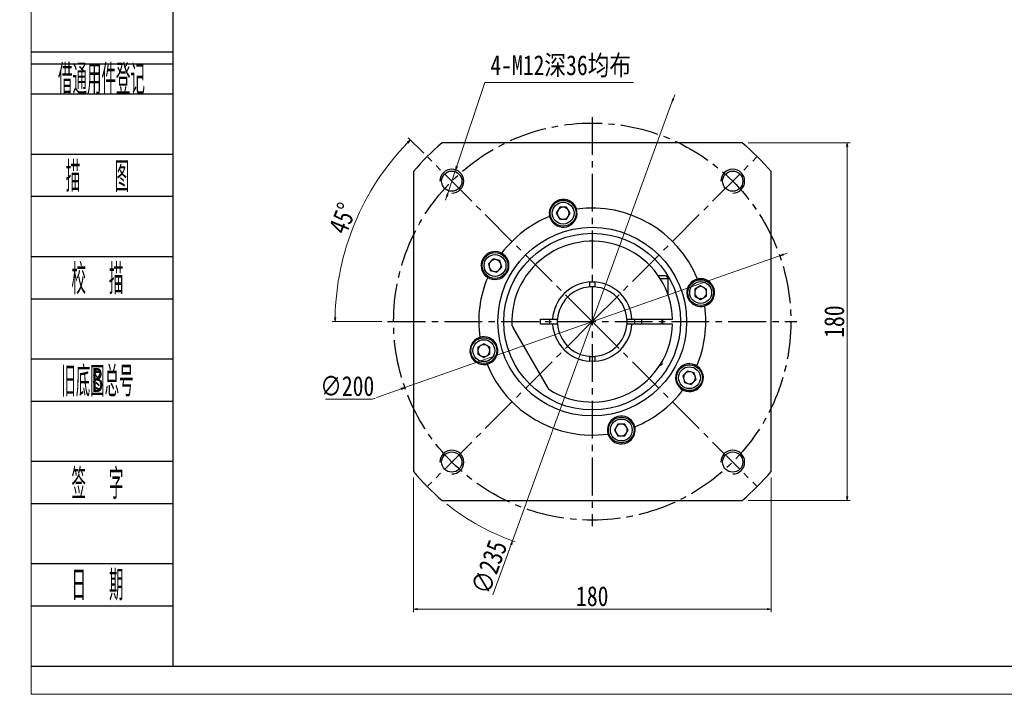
# Model space of a CAD drawing. Header units: millimetres. Extents: x 296 to 1501, y 157 to 1004.
# Tile 1 of 8: x 296 to 791, y 157 to 497. Entities that reach past the tile are written whole.
import ezdxf
from ezdxf.enums import TextEntityAlignment as Align

# ---------------------------------------------------------------- set-up
doc = ezdxf.new("R2010")
doc.units = ezdxf.units.MM
doc.set_wipeout_variables(frame=1)
doc.linetypes.add('CENTER2', pattern=[28.575, 19.05, -3.175, 3.175, -3.175])
for name, color, linetype in [('1轮廓实线层', 7, 'Continuous'), ('2细线层', 4, 'Continuous'), ('3中心线层', 1, 'CENTER2'), ('6文字层', 3, 'Continuous')]:
    doc.layers.add(name, color=color, linetype=linetype)
doc.layers.add('图框_外框线', color=7, linetype='Continuous', lineweight=18)
doc.layers.add('尺寸线层', color=3, linetype='Continuous', lineweight=18)
doc.styles.add('PC_TEXTSTYLE', font='ISOCP.SHX', dxfattribs={"width": 0.707, "bigfont": 'GBCBIG.SHX'})
doc.styles.get("Standard").update_dxf_attribs({"font": 'SimSun.ttf'})
doc.styles.add('宋体', font='SimSun.ttf', dxfattribs={"width": 0.8})
doc.dimstyles.new('A水平标注', dxfattribs={"dimtxt": 3.5, "dimasz": 2, "dimexe": 1.5, "dimexo": 3, "dimgap": 1.1, "dimtad": 1, "dimtoh": 1, "dimdec": 1, "dimdsep": 46, "dimtxsty": '宋体', "dimblk": 'OPEN', "dimcen": 3, "dimclrd": 3, "dimclre": 3, "dimclrt": 6, "dimadec": 0, "dimazin": 0, "dimtm": 1e-09, "dimtfac": 1, "dimtdec": 1, "dimtix": 1, "dimtmove": 0, "dimatfit": 3, "dimldrblk": 'OPEN', "dimfxl": 0, "dimlwd": 13, "dimlwe": 13, "dimarcsym": 0})
doc.dimstyles.new('A水平标注$0', dxfattribs={"dimtxt": 3.5, "dimasz": 2, "dimexe": 1.5, "dimexo": 3, "dimgap": 1.1, "dimtad": 1, "dimtoh": 1, "dimdec": 4, "dimdsep": 46, "dimtxsty": '宋体', "dimblk": 'OPEN', "dimcen": 3, "dimclrd": 3, "dimclre": 3, "dimclrt": 6, "dimadec": 0, "dimazin": 0, "dimtm": 1e-09, "dimtfac": 1, "dimtdec": 4, "dimtix": 1, "dimtmove": 0, "dimatfit": 3, "dimldrblk": 'OPEN', "dimfxl": 0, "dimlwd": 13, "dimlwe": 13, "dimarcsym": 0})

# ---------------------------------------------------------------- blocks, each defined once
blk = doc.blocks.new('_Open')
at = {"color": 0, "linetype": 'ByBlock', "lineweight": -2}
for p, q in [((-1, 0.17), (0, 0)), ((-1, -0.17), (0, 0)), ((0, 0), (-1, 0))]:
    blk.add_line(p, q, dxfattribs=at)
blk = doc.blocks.new('*D46')
at = {"layer": 'Defpoints', "color": 0, "transparency": 16777216}
for p in [(515.13, 421.17), (511.33, 409.79)]:
    blk.add_point(p, dxfattribs=at)
at = {"layer": '尺寸线层', "color": 3, "lineweight": 13, "transparency": 16777216}
for p, q in [((529.86, 465.25), (515.77, 423.07)), ((604.75, 465.25), (529.86, 465.25)), ((511.33, 409.79), (515.13, 421.17)), ((510.7, 407.89), (510.06, 405.99))]:
    blk.add_line(p, q, dxfattribs=at)
at = {"layer": '尺寸线层', "color": 3, "lineweight": 13, "transparency": 16777216, "xscale": 2, "yscale": 2, "zscale": 2}
for p, rotation in [((515.13, 421.17), 251.5231368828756), ((511.33, 409.79), 71.52313688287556)]:
    blk.add_blockref('_Open', p, dxfattribs=dict(at, rotation=rotation))
at = {"layer": '尺寸线层', "color": 6, "transparency": 16777216, "insert": (568.06, 473.34), "char_height": 10, "attachment_point": 5, "style": '宋体', "bg_fill": 3, "box_fill_scale": 1.1, "bg_fill_color": 256, "bg_fill_true_color": 13158600, "bg_fill_transparency": 0}
blk.add_mtext('4-M12深36均布', dxfattribs=at)
blk = doc.blocks.new('*D47')
at = {"layer": 'Defpoints', "color": 0, "transparency": 16777216}
for p in [(624.08, 455.2), (543.8, 234.34)]:
    blk.add_point(p, dxfattribs=at)
at = {"layer": '尺寸线层', "color": 3, "lineweight": 13, "transparency": 16777216}
for p, q in [((624.77, 457.08), (625.45, 458.96)), ((624.08, 455.2), (543.8, 234.34)), ((533.96, 207.26), (543.12, 232.46))]:
    blk.add_line(p, q, dxfattribs=at)
at = {"layer": '尺寸线层', "color": 3, "lineweight": 13, "transparency": 16777216, "xscale": 2, "yscale": 2, "zscale": 2, "rotation": 250.0233156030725}
blk.add_blockref('_Open', (624.08, 455.2), dxfattribs=at)
at = {"layer": '尺寸线层', "color": 6, "transparency": 16777216, "insert": (532.09, 221.14), "char_height": 10, "attachment_point": 5, "rotation": 70.0233, "style": '宋体', "bg_fill": 3, "box_fill_scale": 1.1, "bg_fill_color": 256, "bg_fill_true_color": 13158600, "bg_fill_transparency": 0}
blk.add_mtext('∅235', dxfattribs=at)
at = {"layer": '尺寸线层', "color": 3, "lineweight": 13, "transparency": 16777216}
blk.add_arc((583.94, 344.77), 117.5, 231.4551, 250.7548, dxfattribs=at)
at = {"layer": '尺寸线层', "color": 3, "lineweight": 13, "transparency": 16777216, "xscale": 2, "yscale": 2, "zscale": 2, "rotation": 70.02331560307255}
blk.add_blockref('_Open', (543.8, 234.34), dxfattribs=at)
blk = doc.blocks.new('*D48')
at = {"layer": 'Defpoints', "color": 0, "transparency": 16777216}
for p in [(493.94, 269.23), (673.94, 269.23), (673.94, 199.96)]:
    blk.add_point(p, dxfattribs=at)
at = {"layer": '尺寸线层', "color": 3, "lineweight": 13, "transparency": 16777216}
for p, q in [((493.94, 266.23), (493.94, 198.46)), ((673.94, 266.23), (673.94, 198.46)), ((495.94, 199.96), (671.94, 199.96))]:
    blk.add_line(p, q, dxfattribs=at)
at = {"layer": '尺寸线层', "color": 3, "lineweight": 13, "transparency": 16777216, "xscale": 2, "yscale": 2, "zscale": 2, "rotation": 180}
blk.add_blockref('_Open', (493.94, 199.96), dxfattribs=at)
at = {"layer": '尺寸线层', "color": 3, "lineweight": 13, "transparency": 16777216, "xscale": 2, "yscale": 2, "zscale": 2}
blk.add_blockref('_Open', (673.94, 199.96), dxfattribs=at)
at = {"layer": '尺寸线层', "color": 6, "transparency": 16777216, "insert": (583.94, 206.46), "char_height": 10, "attachment_point": 5, "style": '宋体', "bg_fill": 3, "box_fill_scale": 1.1, "bg_fill_color": 256, "bg_fill_true_color": 13158600, "bg_fill_transparency": 0}
blk.add_mtext('180', dxfattribs=at)
blk = doc.blocks.new('*D49')
at = {"layer": 'Defpoints', "color": 0, "transparency": 16777216}
for p in [(501.21, 427.5), (471.84, 409.49), (480.94, 344.77), (583.94, 344.77), (686.94, 344.77)]:
    blk.add_point(p, dxfattribs=at)
at = {"layer": '尺寸线层', "color": 3, "lineweight": 13, "transparency": 16777216}
for p, q in [((499.09, 429.62), (491.35, 437.36)), ((477.94, 344.77), (453, 344.77))]:
    blk.add_line(p, q, dxfattribs=at)
blk.add_arc((583.94, 344.77), 129.44, 135.8853, 179.1147, dxfattribs=at)
at = {"layer": '尺寸线层', "color": 3, "lineweight": 13, "transparency": 16777216, "xscale": 2, "yscale": 2, "zscale": 2}
for p, rotation in [((492.41, 436.3), 45.4426371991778), ((454.5, 344.77), 269.5573628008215)]:
    blk.add_blockref('_Open', p, dxfattribs=dict(at, rotation=rotation))
at = {"layer": '尺寸线层', "color": 6, "transparency": 16777216, "insert": (458.35, 396.79), "char_height": 10, "attachment_point": 5, "rotation": 67.5, "style": '宋体', "bg_fill": 3, "box_fill_scale": 1.1, "bg_fill_color": 256, "bg_fill_true_color": 13158600, "bg_fill_transparency": 0}
blk.add_mtext('45°', dxfattribs=at)
blk = doc.blocks.new('*D50')
at = {"layer": 'Defpoints', "color": 0, "transparency": 16777216}
for p in [(678.27, 377.95), (489.61, 311.58)]:
    blk.add_point(p, dxfattribs=at)
at = {"layer": '尺寸线层', "color": 3, "lineweight": 13, "transparency": 16777216}
for p, q in [((678.27, 377.95), (489.61, 311.58)), ((680.16, 378.62), (682.05, 379.28)), ((473.07, 305.76), (487.72, 310.92)), ((449.62, 305.76), (473.07, 305.76))]:
    blk.add_line(p, q, dxfattribs=at)
at = {"layer": '尺寸线层', "color": 3, "lineweight": 13, "transparency": 16777216, "xscale": 2, "yscale": 2, "zscale": 2}
for p, rotation in [((678.27, 377.95), 199.3808903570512), ((489.61, 311.58), 19.38089035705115)]:
    blk.add_blockref('_Open', p, dxfattribs=dict(at, rotation=rotation))
at = {"layer": '尺寸线层', "color": 6, "transparency": 16777216, "insert": (460.6, 312.26), "char_height": 10, "attachment_point": 5, "style": '宋体', "bg_fill": 3, "box_fill_scale": 1.1, "bg_fill_color": 256, "bg_fill_true_color": 13158600, "bg_fill_transparency": 0}
blk.add_mtext('∅200', dxfattribs=at)
blk = doc.blocks.new('*D51')
at = {"layer": 'Defpoints', "color": 0, "transparency": 16777216}
for p in [(659.48, 434.77), (712.31, 434.77), (659.48, 254.77)]:
    blk.add_point(p, dxfattribs=at)
at = {"layer": '尺寸线层', "color": 3, "lineweight": 13, "transparency": 16777216}
for p, q in [((662.48, 434.77), (713.81, 434.77)), ((712.31, 256.77), (712.31, 432.77)), ((662.48, 254.77), (713.81, 254.77))]:
    blk.add_line(p, q, dxfattribs=at)
at = {"layer": '尺寸线层', "color": 3, "lineweight": 13, "transparency": 16777216, "xscale": 2, "yscale": 2, "zscale": 2}
for p, rotation in [((712.31, 434.77), 90), ((712.31, 254.77), 270)]:
    blk.add_blockref('_Open', p, dxfattribs=dict(at, rotation=rotation))
at = {"layer": '尺寸线层', "color": 6, "transparency": 16777216, "insert": (705.81, 344.77), "char_height": 10, "attachment_point": 5, "rotation": 90, "style": '宋体', "bg_fill": 3, "box_fill_scale": 1.1, "bg_fill_color": 256, "bg_fill_true_color": 13158600, "bg_fill_transparency": 0}
blk.add_mtext('180', dxfattribs=at)

msp = doc.modelspace()

# ---------------------------------------------------------------- linework, layer by layer
at = {"layer": '1轮廓实线层'}
for p, q in [((659.48113, 434.76705), (508.40169, 434.76705)), ((493.94141, 420.30677), (493.94141, 269.22732)), ((673.94141, 269.22732), (673.94141, 420.30677)), ((567.58608, 402.34185), (565.85403, 399.34185)), ((571.05018, 402.34185), (567.58608, 402.34185)), ((572.78224, 399.34185), (571.05018, 402.34185)), ((565.85403, 399.34185), (567.58608, 396.34185)), ((571.05018, 396.34185), (572.78224, 399.34185)), ((567.58608, 396.34185), (571.05018, 396.34185)), ((534.1144, 376.36311), (531.66491, 373.91362)), ((531.66491, 373.91362), (532.56148, 370.56755)), ((537.46046, 375.46653), (534.1144, 376.36311)), ((535.90755, 369.67098), (538.35704, 372.12047)), ((538.35704, 372.12047), (537.46046, 375.46653)), ((532.56148, 370.56755), (535.90755, 369.67098)), ((620.69141, 367.76704), (617.27683, 367.76704)), ((582.69141, 362.80113), (582.69141, 364.22694)), ((585.19141, 364.22694), (585.19141, 362.80113)), ((618.10554, 366.51704), (621.94141, 366.51704)), ((638.51622, 362.85442), (635.51622, 361.12237)), ((641.51622, 361.12237), (638.51622, 362.85442)), ((635.51622, 361.12237), (635.51622, 357.65827)), ((635.51622, 357.65827), (638.51622, 355.92622)), ((638.51622, 355.92622), (641.51622, 357.65827)), ((641.51622, 357.65827), (641.51622, 361.12237)), ((557.94141, 343.51704), (557.94141, 346.01704)), ((557.94141, 346.01704), (562.97865, 346.01704)), ((562.97865, 343.51704), (557.94141, 343.51704)), ((564.48152, 346.01704), (565.90733, 346.01704)), ((565.90733, 343.51704), (564.48152, 343.51704)), ((601.97549, 346.01704), (603.4013, 346.01704)), ((603.4013, 343.51704), (601.97549, 343.51704)), ((604.90418, 346.01704), (623.92187, 346.01704)), ((623.92187, 343.51704), (604.90418, 343.51704)), ((544.0467, 341.86671), (561.48229, 311.66737)), ((529.3666, 333.60787), (526.3666, 331.87582)), ((532.3666, 331.87582), (529.3666, 333.60787)), ((526.3666, 331.87582), (526.3666, 328.41172)), ((526.3666, 328.41172), (529.3666, 326.67967)), ((529.3666, 326.67967), (532.3666, 328.41172)), ((532.3666, 328.41172), (532.3666, 331.87582)), ((582.69141, 325.30715), (582.69141, 326.73296)), ((585.19141, 326.73296), (585.19141, 325.30715)), ((617.94509, 322.76704), (618.54141, 322.76704)), ((618.94141, 323.16704), (618.20057, 323.16704)), ((631.97527, 319.86311), (629.52578, 317.41362)), ((629.52578, 317.41362), (630.42236, 314.06755)), ((635.32134, 318.96653), (631.97527, 319.86311)), ((636.21791, 315.62047), (635.32134, 318.96653)), ((630.42236, 314.06755), (633.76842, 313.17098)), ((633.76842, 313.17098), (636.21791, 315.62047)), ((596.83264, 293.19224), (595.10058, 290.19223)), ((600.29674, 293.19224), (596.83264, 293.19224)), ((602.02879, 290.19223), (600.29674, 293.19224)), ((595.10058, 290.19223), (596.83264, 287.19223)), ((600.29674, 287.19223), (602.02879, 290.19223)), ((596.83264, 287.19223), (600.29674, 287.19223)), ((508.40169, 254.76704), (659.48113, 254.76704))]:
    msp.add_line(p, q, dxfattribs=at)
at = {"layer": '1轮廓实线层', "flags": 128}
for points in [[(582.69141, 364.72794), (583.94141, 364.76704), (585.19141, 364.72794)], [(619.4194, 343.51704), (619.44141, 344.76704), (619.4194, 346.01704)], [(585.19141, 324.80614), (583.94141, 324.76704), (582.69141, 324.80614)]]:
    msp.add_lwpolyline(points, dxfattribs=at)
at = {"layer": '1轮廓实线层'}
for centre, radius in [((513.23073, 415.47772), 5.1), ((654.65209, 415.47772), 5.1), ((569.31813, 399.34185), 6.5), ((569.31813, 399.34185), 5.5), ((583.94141, 344.76704), 47.5), ((583.94141, 344.76704), 44.5), ((535.01098, 373.01704), 6.5), ((535.01098, 373.01704), 5.5), ((638.51622, 359.39032), 6.5), ((638.51622, 359.39032), 5.5), ((529.3666, 330.14377), 6.5), ((529.3666, 330.14377), 5.5), ((632.87185, 316.51704), 6.5), ((632.87185, 316.51704), 5.5), ((598.56469, 290.19223), 6.5), ((598.56469, 290.19223), 5.5), ((513.23073, 274.05637), 5.1), ((654.65209, 274.05637), 5.1)]:
    msp.add_circle(centre, radius, dxfattribs=at)
for centre, radius, start, end in [((583.94141, 344.76704), 117.5, 130.0077539, 139.9922461), ((583.94141, 344.76704), 117.5, 40.0077539, 49.9922461), ((569.31813, 399.34185), 7, 20.9701744, 189.0298256), ((569.31813, 399.34185), 3, 90, 150), ((569.31813, 399.34185), 3, 30, 90), ((583.94141, 344.76704), 57.15, 22.0320262, 97.9679738), ((583.94141, 344.76704), 57.15, 112.0320262, 142.9679738), ((569.31813, 399.34185), 7, 193.198073, 202.6464204), ((569.31813, 399.34185), 7, 202.6464204, 7.3535796), ((569.31813, 399.34185), 3, 150, 210), ((569.31813, 399.34185), 3, 210, 270), ((569.31813, 399.34185), 3, 270, 330), ((569.31813, 399.34185), 3, 330, 30), ((569.31813, 399.34185), 7, 7.3535796, 16.801927), ((583.94141, 344.76704), 40.5, 1.7686691, 182.7339555), ((535.01098, 373.01704), 7, 65.9701744, 234.0298256), ((535.01098, 373.01704), 7, 247.6464204, 52.3535796), ((535.01098, 373.01704), 7, 52.3535796, 61.801927), ((535.01098, 373.01704), 3, 135, 195), ((535.01098, 373.01704), 3, 195, 255), ((535.01098, 373.01704), 3, 75, 135), ((535.01098, 373.01704), 3, 15, 75), ((535.01098, 373.01704), 3, 315, 15), ((583.94141, 344.76704), 57.15, 157.0320262, 187.9679738), ((535.01098, 373.01704), 7, 238.198073, 247.6464204), ((535.01098, 373.01704), 3, 255, 315), ((620.69141, 366.51704), 1.25, 0, 90), ((583.94141, 344.76704), 20, 93.5833217, 176.4166783), ((583.94141, 344.76704), 17.5, 94.0960438, 175.9039562), ((583.94141, 344.76704), 17.6, 85.9272686, 94.0727314), ((583.94141, 344.76704), 20, 3.5833217, 86.4166783), ((583.94141, 344.76704), 17.5, 4.0960438, 85.9039562), ((638.51622, 359.39032), 7, 112.6464204, 277.3535796), ((638.51622, 359.39032), 3, 120, 180), ((638.51622, 359.39032), 7, 103.198073, 112.6464204), ((638.51622, 359.39032), 3, 60, 120), ((638.51622, 359.39032), 7, 290.9701744, 99.0298256), ((638.51622, 359.39032), 3, 0, 60), ((638.51622, 359.39032), 3, 180, 240), ((638.51622, 359.39032), 3, 300, 0), ((583.94141, 344.76704), 57.15, 337.0320262, 7.9679738), ((638.51622, 359.39032), 3, 240, 300), ((638.51622, 359.39032), 7, 277.3535796, 286.801927), ((583.94141, 344.76704), 40.5, 237.2660445, 358.2313309), ((583.94141, 344.76704), 21.5, 176.6669705, 183.3330295), ((583.94141, 344.76704), 20, 183.5833217, 266.4166783), ((583.94141, 344.76704), 17.6, 175.9272686, 184.0727314), ((583.94141, 344.76704), 17.5, 184.0960438, 265.9039562), ((583.94141, 344.76704), 17.5, 274.0960438, 355.9039562), ((583.94141, 344.76704), 20, 273.5833217, 356.4166783), ((583.94141, 344.76704), 17.6, 355.9272686, 4.0727314), ((583.94141, 344.76704), 21.5, 356.6669705, 3.3330295), ((529.3666, 330.14377), 7, 97.3535796, 106.801927), ((529.3666, 330.14377), 7, 292.6464204, 97.3535796), ((529.3666, 330.14377), 7, 110.9701744, 279.0298256), ((529.3666, 330.14377), 3, 120, 180), ((529.3666, 330.14377), 3, 60, 120), ((529.3666, 330.14377), 3, 0, 60), ((529.3666, 330.14377), 3, 180, 240), ((529.3666, 330.14377), 3, 240, 300), ((529.3666, 330.14377), 3, 300, 0), ((583.94141, 344.76704), 17.6, 265.9272686, 274.0727314), ((529.3666, 330.14377), 7, 283.198073, 292.6464204), ((583.94141, 344.76704), 57.15, 202.0320262, 277.9679738), ((632.87185, 316.51704), 7, 67.6464204, 232.3535796), ((632.87185, 316.51704), 7, 58.198073, 67.6464204), ((632.87185, 316.51704), 3, 135, 195), ((632.87185, 316.51704), 7, 245.9701744, 54.0298256), ((632.87185, 316.51704), 3, 75, 135), ((632.87185, 316.51704), 3, 15, 75), ((632.87185, 316.51704), 3, 315, 15), ((632.87185, 316.51704), 3, 195, 255), ((632.87185, 316.51704), 3, 255, 315), ((583.94141, 344.76704), 57.15, 292.0320262, 322.9679738), ((632.87185, 316.51704), 7, 232.3535796, 241.801927), ((598.56469, 290.19223), 7, 22.6464204, 187.3535796), ((598.56469, 290.19223), 3, 90, 150), ((598.56469, 290.19223), 3, 30, 90), ((598.56469, 290.19223), 7, 13.198073, 22.6464204), ((598.56469, 290.19223), 7, 187.3535796, 196.801927), ((598.56469, 290.19223), 7, 200.9701744, 9.0298256), ((598.56469, 290.19223), 3, 150, 210), ((598.56469, 290.19223), 3, 210, 270), ((598.56469, 290.19223), 3, 270, 330), ((598.56469, 290.19223), 3, 330, 30), ((583.94141, 344.76704), 117.5, 220.0077539, 229.9922461), ((583.94141, 344.76704), 117.5, 310.0077539, 319.9922461)]:
    msp.add_arc(centre, radius, start, end, dxfattribs=at)
for points in [[(575.8545, 401.84703), (576.0193, 401.3653)], [(562.50303, 397.74363), (562.40489, 398.24321)], [(537.86146, 379.41038), (538.31862, 379.18628)], [(531.32208, 367.06792), (530.89943, 367.35178)], [(582.69141, 364.22694), (582.69141, 364.72794)], [(582.69141, 362.22234), (582.69141, 362.80113)], [(585.19141, 364.72794), (585.19141, 364.22694)], [(585.19141, 362.80113), (585.19141, 362.22234)], [(621.94141, 366.51704), (621.94141, 358.77597)], [(636.91799, 366.20543), (637.41758, 366.30357)], [(641.02139, 352.85395), (640.53967, 352.68915)], [(543.48751, 342.83526), (544.0467, 341.86671)], [(562.97865, 346.01704), (563.98051, 346.01704)], [(563.98051, 343.51704), (562.97865, 343.51704)], [(563.98051, 346.01704), (564.48152, 346.01704)], [(564.48152, 343.51704), (563.98051, 343.51704)], [(565.90733, 346.01704), (566.48611, 346.01704)], [(566.48611, 343.51704), (565.90733, 343.51704)], [(601.39671, 346.01704), (601.97549, 346.01704)], [(601.97549, 343.51704), (601.39671, 343.51704)], [(603.4013, 346.01704), (603.90231, 346.01704)], [(603.90231, 343.51704), (603.4013, 343.51704)], [(603.90231, 346.01704), (604.90418, 346.01704)], [(604.90418, 343.51704), (603.90231, 343.51704)], [(608.94141, 343.51704), (608.94141, 346.01704)], [(618.94141, 346.01704), (618.94141, 343.51704)], [(623.92187, 346.01704), (624.42212, 346.01704)], [(624.42212, 343.51704), (623.92187, 343.51704)], [(526.86143, 336.68014), (527.34315, 336.84494)], [(582.69141, 326.73296), (582.69141, 327.31174)], [(585.19141, 327.31174), (585.19141, 326.73296)], [(530.96483, 323.32866), (530.46524, 323.23052)], [(582.69141, 324.80614), (582.69141, 325.30715)], [(585.19141, 325.30715), (585.19141, 324.80614)], [(618.94141, 323.16704), (618.54141, 322.76704)], [(618.94141, 324.38936), (618.94141, 323.16704)], [(636.56074, 322.46617), (636.98339, 322.1823)], [(561.48229, 311.66737), (562.04148, 310.69883)], [(630.02136, 310.12371), (629.5642, 310.34781)], [(592.02832, 287.68706), (591.86352, 288.16879)], [(605.37979, 291.79046), (605.47793, 291.29087)]]:
    msp.add_open_spline(points, degree=1, dxfattribs=at)
at = {"layer": '2细线层'}
for p, q in [((301.76353, 480.65047), (372.75531, 480.65047)), ((301.76353, 474.5858), (372.75531, 474.5858)), ((301.76353, 459.42414), (372.75531, 459.42414)), ((301.76353, 429.10081), (372.75531, 429.10081)), ((301.76353, 407.87448), (372.75531, 407.87448)), ((301.76353, 377.55115), (372.75531, 377.55115)), ((301.76353, 356.32482), (372.75531, 356.32482)), ((301.76353, 326.00149), (372.75531, 326.00149)), ((301.76353, 304.77516), (372.75531, 304.77516)), ((301.76353, 274.45184), (372.75531, 274.45184)), ((301.76353, 253.22551), (372.75531, 253.22551)), ((301.76353, 222.90218), (372.75531, 222.90218)), ((301.76353, 201.67585), (372.75531, 201.67585)), ((301.76353, 171.35252), (372.75531, 171.35252))]:
    msp.add_line(p, q, dxfattribs=at)
for centre in [(654.65209, 415.47772), (654.65209, 274.05637)]:
    msp.add_arc(centre, 6, 270, 180, dxfattribs=at)
at = {"layer": '3中心线层'}
for p, q in [((583.94141, 447.76704), (583.94141, 241.76704)), ((583.94141, 344.76704), (501.20992, 427.49854)), ((583.94141, 344.76704), (666.6729, 427.49854)), ((480.94141, 344.76704), (686.94141, 344.76704)), ((583.94141, 344.76704), (501.20992, 262.03555)), ((583.94141, 344.76704), (666.6729, 262.03555))]:
    msp.add_line(p, q, dxfattribs=at)
msp.add_circle((583.94141, 344.76704), 100, dxfattribs=at)
at = {"layer": '图框_外框线', "color": 3}
msp.add_lwpolyline([(301.4766, 157.09678), (1498.95889, 157.09678), (1498.95889, 1003.88782), (301.4766, 1003.88782)], close=True, dxfattribs=at)
at = {"layer": '图框_外框线', "color": 3, "lineweight": 25}
msp.add_lwpolyline([(372.75531, 171.35252), (1484.70315, 171.35252), (1484.70315, 989.63208), (372.75531, 989.63208)], close=True, dxfattribs=at)

# ---------------------------------------------------------------- texts
at = {"layer": '6文字层', "color": 3, "style": 'PC_TEXTSTYLE'}
for s, width, p in [('借通用件登记', 0.667, (336.87445, 467.40701)), ('描   图', 0.6667, (334.85115, 418.48765)), ('校  描', 0.667, (334.85115, 366.93799)), ('旧底图总号', 0.667, (334.85115, 315.38833)), ('签  字', 0.667, (334.85115, 263.83867)), ('日  期', 0.667, (334.87006, 212.59166))]:
    msp.add_text(s, height=15.161664, dxfattribs=dict(at, width=width)).set_placement(p, align=Align.MIDDLE)
at = {"layer": '6文字层', "width": 0.707}
msp.add_text('B', height=12.12933, dxfattribs=at).set_placement((334.85115, 315.38833), align=Align.MIDDLE)

# ---------------------------------------------------------------- next in the draw order: dimensions: what is measured, and where the dimension line sits
at = {"layer": '尺寸线层'}
dim = msp.add_diameter_dim_2p(p1=(511.3292, 409.78701), p2=(515.13226, 421.16843), text='4-M12深36均布', dimstyle='A水平标注', override={"dimtxt": 10, "dimgap": 1.5, "dimdec": 4, "dimtdec": 4}, dxfattribs=at)
dim.commit()
dim.dimension.update_dxf_attribs({"geometry": '*D46', "text_midpoint": (568.05542, 465.25216), "dimtype": 163})

# ---------------------------------------------------------------- next in the draw order: dimensions: what is measured, and where the dimension line sits
dim = msp.add_diameter_dim_2p(p1=(624.08384, 455.19727), p2=(543.79898, 234.33682), dimstyle='A水平标注', override={"dimtxt": 10, "dimgap": 1.5, "dimdec": 4, "dimtdec": 4}, dxfattribs=at)
dim.commit()
dim.dimension.update_dxf_attribs({"geometry": '*D47', "text_midpoint": (532.0855, 221.1395)})

# ---------------------------------------------------------------- next in the draw order: linework, layer by layer
at = {"layer": '2细线层'}
msp.add_arc((513.23073, 415.47772), 6, 270, 180, dxfattribs=at)

# ---------------------------------------------------------------- next in the draw order: dimensions: what is measured, and where the dimension line sits
at = {"layer": '尺寸线层'}
dim = msp.add_linear_dim(base=(673.94141, 199.95726), p1=(493.94141, 269.22732), p2=(673.94141, 269.22732), dimstyle='A水平标注$0', override={"dimtxt": 10, "dimgap": 1.5}, dxfattribs=at)
dim.commit()
dim.dimension.update_dxf_attribs({"geometry": '*D48', "text_midpoint": (583.94141, 199.95726), "dimtype": 160})

# ---------------------------------------------------------------- next in the draw order: linework, layer by layer
at = {"layer": '2细线层'}
msp.add_arc((513.23073, 274.05637), 6, 270, 180, dxfattribs=at)

# ---------------------------------------------------------------- next in the draw order: dimensions: what is measured, and where the dimension line sits
at = {"layer": '尺寸线层'}
dim = msp.add_angular_dim_2l(base=(471.84036, 409.48861), line1=((480.94141, 344.76704), (686.94141, 344.76704)), line2=((583.94141, 344.76704), (501.20992, 427.49854)), dimstyle='A水平标注', override={"dimtxt": 10, "dimgap": 1.5, "dimdec": 4, "dimtdec": 4}, dxfattribs=at)
dim.commit()
dim.dimension.update_dxf_attribs({"geometry": '*D49', "text_midpoint": (458.34632, 396.79023)})

# ---------------------------------------------------------------- next in the draw order: wipeouts: each hides what was drawn before it
msp.add_wipeout([(500.22185, 355.82126), (501.09645, 363.87391), (522.42814, 361.55708), (521.55355, 353.50443)]).dxf.layer = '1轮廓实线层'

# ---------------------------------------------------------------- next in the draw order: dimensions: what is measured, and where the dimension line sits
dim = msp.add_diameter_dim_2p(p1=(678.27475, 377.9517), p2=(489.60807, 311.58239), dimstyle='A水平标注', override={"dimtxt": 10, "dimgap": 1.5, "dimdec": 4, "dimtdec": 4}, dxfattribs=at)
dim.commit()
dim.dimension.update_dxf_attribs({"geometry": '*D50', "text_midpoint": (460.59606, 305.76396), "dimtype": 163})

# ---------------------------------------------------------------- next in the draw order: dimensions: what is measured, and where the dimension line sits
dim = msp.add_linear_dim(base=(712.3079, 434.76705), p1=(659.48113, 254.76704), p2=(659.48113, 434.76705), angle=90, dimstyle='A水平标注$0', override={"dimtxt": 10, "dimgap": 1.5}, dxfattribs=at)
dim.commit()
dim.dimension.update_dxf_attribs({"geometry": '*D51', "text_midpoint": (705.8079, 344.76704)})

doc.saveas('drawing.dxf')
